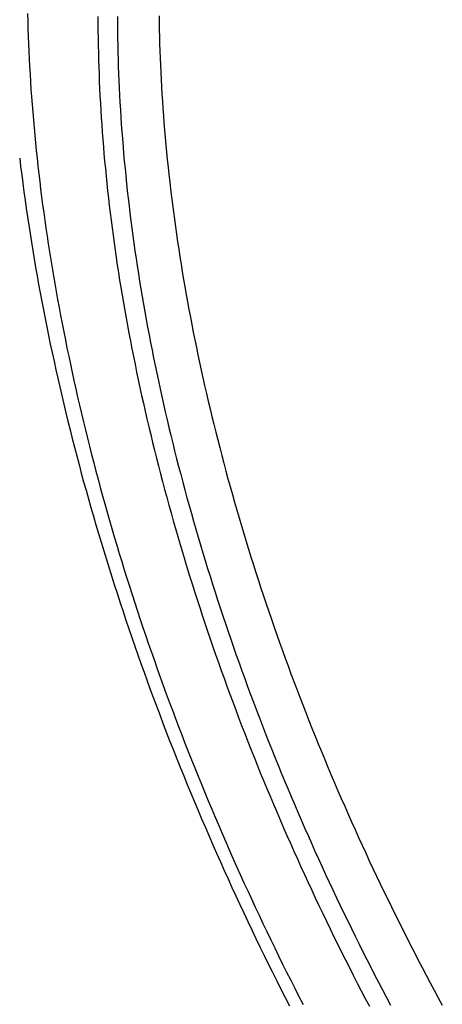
# Model space of a CAD drawing. Header units: millimetres. Extents: x 0 to 210, y 0 to 297.
# Tile 34 of 48: x 57.67 to 61.95, y 220.97 to 230.93. Entities that reach past the tile are written whole.
import ezdxf

# ---------------------------------------------------------------- set-up
doc = ezdxf.new("R2010")
doc.units = ezdxf.units.MM
doc.header["$LTSCALE"] = 19.36
doc.layers.get('0').update_dxf_attribs({"linetype": 'CONTINUOUS'})

msp = doc.modelspace()

# ---------------------------------------------------------------- linework, layer by layer
at = {"color": 9, "linetype": 'CONTINUOUS'}
for points in [[(57.7461, 230.9922), (57.748, 230.9153), (57.7504, 230.8388), (57.753, 230.7626), (57.756, 230.6867), (57.7594, 230.6108), (57.7631, 230.5344), (57.7671, 230.4576), (57.7716, 230.3802), (57.7764, 230.3028), (57.7815, 230.2258), (57.7869, 230.149), (57.7927, 230.0722), (57.7988, 229.9954), (57.8052, 229.9182), (57.8121, 229.8407), (57.8193, 229.7624), (57.8269, 229.6841), (57.8348, 229.6063), (57.843, 229.5285), (57.8515, 229.4508), (57.8604, 229.3728), (57.8696, 229.2947), (57.8792, 229.2162), (57.8893, 229.137), (57.8996, 229.0576), (57.9103, 228.9786), (57.9213, 228.8997), (57.9326, 228.8206), (57.9443, 228.7414), (57.9563, 228.6621), (57.9687, 228.5824), (57.9816, 228.5019), (57.9948, 228.4212), (58.0083, 228.3407), (58.0222, 228.2603), (58.0363, 228.1797), (58.0509, 228.099), (58.0658, 228.0182), (58.081, 227.937), (58.0968, 227.8551), (58.1129, 227.7728), (58.1293, 227.6908), (58.1461, 227.6087), (58.1632, 227.5265), (58.1806, 227.4442), (58.1983, 227.3619), (58.2165, 227.2793), (58.2351, 227.196), (58.2541, 227.1126), (58.2733, 227.0294), (58.2929, 226.9463), (58.3128, 226.8632), (58.333, 226.7801), (58.3534, 226.6973), (58.3742, 226.6143), (58.3955, 226.5308), (58.4171, 226.4472), (58.439, 226.3637), (58.4612, 226.2804), (58.4837, 226.1971), (58.5065, 226.1139), (58.5295, 226.031), (58.5529, 225.948), (58.5768, 225.8645), (58.601, 225.7808), (58.6255, 225.6973), (58.6503, 225.6138), (58.6754, 225.5304), (58.7007, 225.447), (58.7263, 225.364), (58.7523, 225.281), (58.7787, 225.1974), (58.8055, 225.1136), (58.8326, 225.03), (58.86, 224.9463), (58.8877, 224.8627), (58.9157, 224.7792), (58.9438, 224.6961), (58.9723, 224.613), (59.0013, 224.5293), (59.0307, 224.4455), (59.0604, 224.3617), (59.0904, 224.2779), (59.1207, 224.1941), (59.1512, 224.1106), (59.1819, 224.0274), (59.213, 223.9443), (59.2445, 223.8607), (59.2764, 223.777), (59.3086, 223.6932), (59.3411, 223.6095), (59.3739, 223.5259), (59.407, 223.4425), (59.4402, 223.3596), (59.4737, 223.2767), (59.5076, 223.1934), (59.5419, 223.11), (59.5766, 223.0265), (59.6116, 222.9431), (59.6468, 222.8599), (59.6822, 222.7769), (59.7178, 222.6943), (59.7537, 222.6118), (59.79, 222.5289), (59.8267, 222.446), (59.8638, 222.363), (59.9011, 222.28), (59.9387, 222.1973), (59.9765, 222.1148), (60.0145, 222.0327), (60.0527, 221.9506), (60.0914, 221.8683), (60.1304, 221.7859), (60.1699, 221.7033), (60.2096, 221.6208), (60.2496, 221.5385), (60.2898, 221.4565), (60.3301, 221.3748), (60.3708, 221.2931), (60.4118, 221.2113), (60.4532, 221.1294), (60.495, 221.0474), (60.5371, 220.9655)], [(58.4592, 230.9628), (58.4594, 230.8899), (58.4599, 230.8169), (58.4608, 230.7437), (58.462, 230.6705), (58.4636, 230.5971), (58.4655, 230.5239), (58.4677, 230.451), (58.4703, 230.3783), (58.4732, 230.306), (58.4764, 230.2337), (58.48, 230.1608), (58.4839, 230.0876), (58.4882, 230.0138), (58.4928, 229.9399), (58.4978, 229.8663), (58.5031, 229.7928), (58.5086, 229.7195), (58.5145, 229.6461), (58.5208, 229.5724), (58.5274, 229.4984), (58.5344, 229.4238), (58.5418, 229.3491), (58.5494, 229.2748), (58.5573, 229.2006), (58.5656, 229.1263), (58.5742, 229.0518), (58.5832, 228.977), (58.5925, 228.9018), (58.6023, 228.8259), (58.6123, 228.7499), (58.6227, 228.6745), (58.6333, 228.5991), (58.6443, 228.5237), (58.6556, 228.4481), (58.6672, 228.3724), (58.6792, 228.2964), (58.6917, 228.2196), (58.7045, 228.1426), (58.7176, 228.0658), (58.731, 227.989), (58.7447, 227.9121), (58.7588, 227.835), (58.7732, 227.7578), (58.788, 227.6801), (58.8033, 227.6017), (58.819, 227.5229), (58.8349, 227.4441), (58.8512, 227.3654), (58.8679, 227.2865), (58.8848, 227.2077), (58.9021, 227.1289), (58.9197, 227.0499), (58.9377, 226.9704), (58.9561, 226.8907), (58.9747, 226.8114), (58.9937, 226.7322), (59.0129, 226.6531), (59.0324, 226.574), (59.0521, 226.4951), (59.0722, 226.4162), (59.0928, 226.3366), (59.1136, 226.257), (59.1348, 226.1776), (59.1562, 226.0982), (59.178, 226.0189), (59.2, 225.9396), (59.2223, 225.8605), (59.2449, 225.7813), (59.268, 225.7015), (59.2915, 225.6215), (59.3153, 225.5416), (59.3394, 225.4616), (59.3637, 225.3817), (59.3884, 225.302), (59.4132, 225.2226), (59.4384, 225.1432), (59.464, 225.0633), (59.49, 224.9834), (59.5162, 224.9035), (59.5427, 224.8237), (59.5695, 224.7439), (59.5966, 224.6643), (59.6239, 224.5851), (59.6515, 224.5058), (59.6795, 224.426), (59.7079, 224.3461), (59.7367, 224.2662), (59.7657, 224.1863), (59.795, 224.1064), (59.8246, 224.0267), (59.8544, 223.9473), (59.8845, 223.8678), (59.915, 223.788), (59.9459, 223.708), (59.9771, 223.6282), (60.0085, 223.5485), (60.0402, 223.469), (60.0721, 223.3898), (60.1041, 223.3109), (60.1365, 223.232), (60.1693, 223.1526), (60.2026, 223.073), (60.2362, 222.9932), (60.2701, 222.9135), (60.3044, 222.8338), (60.3388, 222.7544), (60.3734, 222.6754), (60.4082, 222.5965), (60.4434, 222.5174), (60.479, 222.4382), (60.5149, 222.3589), (60.5511, 222.2798), (60.5875, 222.2009), (60.6242, 222.1222), (60.6609, 222.0438), (60.698, 221.9655), (60.7355, 221.887), (60.7733, 221.8084), (60.8115, 221.7297), (60.85, 221.651), (60.8887, 221.5725), (60.9277, 221.4943), (60.9668, 221.4163), (61.0062, 221.3384), (61.046, 221.2604), (61.0861, 221.1822), (61.1266, 221.104), (61.1674, 221.0259), (61.2084, 220.948)], [(58.6572, 230.9628), (58.6574, 230.8914), (58.6579, 230.8198), (58.6587, 230.7481), (58.66, 230.6761), (58.6615, 230.6039), (58.6634, 230.5316), (58.6657, 230.4591), (58.6683, 230.3863), (58.6713, 230.3134), (58.6746, 230.2404), (58.6782, 230.1671), (58.6822, 230.0937), (58.6865, 230.0201), (58.6912, 229.9463), (58.6963, 229.8724), (58.7016, 229.7982), (58.7074, 229.724), (58.7134, 229.6495), (58.7198, 229.5749), (58.7266, 229.5002), (58.7337, 229.4253), (58.7412, 229.3502), (58.749, 229.275), (58.7571, 229.1997), (58.7656, 229.1242), (58.7744, 229.0485), (58.7836, 228.9727), (58.7931, 228.8968), (58.803, 228.8208), (58.8132, 228.7446), (58.8237, 228.6683), (58.8346, 228.5918), (58.8459, 228.5152), (58.8574, 228.4386), (58.8694, 228.3617), (58.8816, 228.2848), (58.8942, 228.2078), (58.9071, 228.1306), (58.9204, 228.0533), (58.934, 227.9759), (58.948, 227.8985), (58.9623, 227.8209), (58.9769, 227.7432), (58.9919, 227.6654), (59.0072, 227.5875), (59.0228, 227.5095), (59.0388, 227.4314), (59.0551, 227.3533), (59.0717, 227.275), (59.0887, 227.1967), (59.106, 227.1183), (59.1237, 227.0398), (59.1417, 226.9612), (59.16, 226.8826), (59.1786, 226.8039), (59.1976, 226.7251), (59.2169, 226.6462), (59.2365, 226.5673), (59.2565, 226.4884), (59.2768, 226.4093), (59.2974, 226.3303), (59.3184, 226.2511), (59.3397, 226.1719), (59.3613, 226.0927), (59.3832, 226.0134), (59.4054, 225.9341), (59.428, 225.8547), (59.4509, 225.7753), (59.4741, 225.6958), (59.4977, 225.6164), (59.5215, 225.5368), (59.5457, 225.4573), (59.5702, 225.3777), (59.595, 225.2982), (59.6202, 225.2185), (59.6456, 225.1389), (59.6714, 225.0593), (59.6975, 224.9796), (59.7239, 224.8999), (59.7506, 224.8203), (59.7776, 224.7406), (59.805, 224.6609), (59.8326, 224.5812), (59.8606, 224.5015), (59.8888, 224.4218), (59.9174, 224.3421), (59.9463, 224.2625), (59.9755, 224.1828), (60.005, 224.1032), (60.0348, 224.0236), (60.0649, 223.944), (60.0953, 223.8644), (60.126, 223.7848), (60.1571, 223.7053), (60.1884, 223.6258), (60.22, 223.5463), (60.2519, 223.4669), (60.2841, 223.3875), (60.3166, 223.3081), (60.3494, 223.2288), (60.3825, 223.1495), (60.4159, 223.0703), (60.4496, 222.9911), (60.4835, 222.912), (60.5178, 222.8329), (60.5523, 222.7539), (60.5872, 222.675), (60.6223, 222.5961), (60.6577, 222.5172), (60.6934, 222.4385), (60.7293, 222.3598), (60.7656, 222.2812), (60.8021, 222.2026), (60.839, 222.1242), (60.876, 222.0458), (60.9134, 221.9675), (60.9511, 221.8892), (60.989, 221.8111), (61.0272, 221.7331), (61.0656, 221.6551), (61.1044, 221.5772), (61.1434, 221.4995), (61.1827, 221.4218), (61.2222, 221.3443), (61.262, 221.2668), (61.3021, 221.1895), (61.3424, 221.1122), (61.383, 221.0351), (61.4239, 220.9581)]]:
    msp.add_lwpolyline(points, dxfattribs=at)
at = {"color": 6, "linetype": 'CONTINUOUS'}
for points in [[(59.0787, 230.9703), (59.0796, 230.8996)], [(59.0796, 230.8996), (59.0808, 230.8288), (59.0824, 230.7578), (59.0843, 230.6865), (59.0866, 230.6148), (59.0892, 230.5429), (59.0921, 230.4708), (59.0954, 230.3982), (59.099, 230.3255), (59.103, 230.2529), (59.1073, 230.1801), (59.112, 230.1069), (59.117, 230.0335), (59.1223, 229.96), (59.128, 229.8863), (59.1341, 229.8123), (59.1405, 229.7381), (59.1472, 229.6639), (59.1543, 229.5896), (59.1617, 229.5149), (59.1695, 229.4401), (59.1776, 229.3653), (59.186, 229.2903), (59.1948, 229.2149), (59.204, 229.1395), (59.2135, 229.0639), (59.2233, 228.9883), (59.2335, 228.9124), (59.244, 228.8364), (59.2548, 228.7605), (59.266, 228.6845), (59.2775, 228.6084), (59.2893, 228.5322), (59.3015, 228.456), (59.314, 228.3798), (59.3268, 228.3035), (59.3399, 228.2272), (59.3533, 228.1509), (59.3671, 228.0746), (59.3812, 227.9982), (59.3956, 227.9218), (59.4103, 227.8453), (59.4253, 227.7687), (59.4407, 227.692), (59.4565, 227.6151), (59.4725, 227.538), (59.4889, 227.4608), (59.5057, 227.3832), (59.5229, 227.3055), (59.5403, 227.2278), (59.5581, 227.1499), (59.5763, 227.0718), (59.5948, 226.9936), (59.6137, 226.9152), (59.6328, 226.8368), (59.6524, 226.7582), (59.6723, 226.6795), (59.6925, 226.6008), (59.713, 226.5219), (59.7339, 226.443), (59.7551, 226.364), (59.7766, 226.285), (59.7985, 226.206), (59.8207, 226.1269), (59.8432, 226.0477), (59.866, 225.9686), (59.8891, 225.8895), (59.9125, 225.8103), (59.9363, 225.7312), (59.9604, 225.652), (59.9847, 225.5729), (60.0094, 225.4939), (60.0343, 225.4148), (60.0596, 225.3359), (60.0851, 225.2569), (60.1109, 225.1781), (60.137, 225.0992), (60.1635, 225.0204), (60.1902, 224.9417), (60.2172, 224.863), (60.2445, 224.7843), (60.272, 224.7057), (60.2999, 224.627), (60.3281, 224.5484), (60.3566, 224.4698), (60.3854, 224.3911), (60.4145, 224.3125), (60.444, 224.2338), (60.4737, 224.155), (60.5038, 224.0763), (60.5342, 223.9975), (60.5649, 223.9186), (60.5959, 223.8397), (60.6273, 223.7608), (60.659, 223.6818), (60.691, 223.6029), (60.7233, 223.5239), (60.756, 223.4448), (60.789, 223.3658), (60.8222, 223.2868), (60.8558, 223.2078), (60.8897, 223.1288), (60.9239, 223.0498), (60.9584, 222.9709), (60.9932, 222.892), (61.0282, 222.8133), (61.0635, 222.7346), (61.0991, 222.656), (61.135, 222.5775), (61.1713, 222.4989), (61.2078, 222.4204), (61.2445, 222.342), (61.2815, 222.2638), (61.3188, 222.1858), (61.3562, 222.1079), (61.3939, 222.0303), (61.4319, 221.9527), (61.4701, 221.8752), (61.5087, 221.7978), (61.5474, 221.7206), (61.5863, 221.6437), (61.6254, 221.5669), (61.6648, 221.4904), (61.7043, 221.414), (61.7441, 221.3378), (61.7842, 221.2616), (61.8246, 221.1855), (61.8652, 221.1096), (61.9061, 221.0337), (61.9473, 220.9577)]]:
    msp.add_lwpolyline(points, dxfattribs=at)
at = {"color": 7, "linetype": 'CONTINUOUS'}
msp.add_lwpolyline([(57.6668, 229.5286), (57.6769, 229.4444), (57.6875, 229.36), (57.6984, 229.2755), (57.7097, 229.1908), (57.7214, 229.1061), (57.7335, 229.0212), (57.7459, 228.9362), (57.7588, 228.8511), (57.772, 228.7658), (57.7855, 228.6805), (57.7995, 228.595), (57.8138, 228.5095), (57.8285, 228.4238), (57.8435, 228.3381), (57.859, 228.2522), (57.8748, 228.1662), (57.8909, 228.0802), (57.9075, 227.994), (57.9244, 227.9078), (57.9417, 227.8215), (57.9593, 227.7351), (57.9773, 227.6486), (57.9957, 227.562), (58.0145, 227.4754), (58.0336, 227.3887), (58.0531, 227.3019), (58.0729, 227.215), (58.0931, 227.1281), (58.1137, 227.0411), (58.1346, 226.9541), (58.1559, 226.867), (58.1775, 226.7798), (58.1995, 226.6926), (58.2219, 226.6054), (58.2446, 226.5181), (58.2677, 226.4307), (58.2911, 226.3433), (58.3149, 226.2559), (58.3391, 226.1685), (58.3636, 226.081), (58.3884, 225.9934), (58.4136, 225.9059), (58.4392, 225.8183), (58.4651, 225.7307), (58.4913, 225.643), (58.5179, 225.5554), (58.5449, 225.4677), (58.5722, 225.38), (58.5998, 225.2924), (58.6278, 225.2047), (58.6561, 225.117), (58.6848, 225.0292), (58.7138, 224.9415), (58.7431, 224.8538), (58.7728, 224.7661), (58.8029, 224.6784), (58.8332, 224.5907), (58.8639, 224.5031), (58.895, 224.4154), (58.9264, 224.3278), (58.9581, 224.2401), (58.9901, 224.1525), (59.0225, 224.065), (59.0552, 223.9774), (59.0882, 223.8899), (59.1216, 223.8024), (59.1553, 223.7149), (59.1893, 223.6275), (59.2236, 223.5402), (59.2583, 223.4528), (59.2933, 223.3655), (59.3286, 223.2783), (59.3642, 223.1911), (59.4002, 223.104), (59.4365, 223.0169), (59.4731, 222.9299), (59.51, 222.8429), (59.5472, 222.756), (59.5847, 222.6692), (59.6226, 222.5824), (59.6607, 222.4957), (59.6992, 222.4091), (59.738, 222.3226), (59.7771, 222.2361), (59.8165, 222.1497), (59.8562, 222.0634), (59.8962, 221.9772), (59.9365, 221.8911), (59.9771, 221.805), (60.0181, 221.7191), (60.0593, 221.6332), (60.1008, 221.5475), (60.1426, 221.4618), (60.1847, 221.3763), (60.2271, 221.2909), (60.2698, 221.2055), (60.3128, 221.1203), (60.3561, 221.0352), (60.3997, 220.9502)], dxfattribs=at)

doc.saveas('drawing.dxf')
